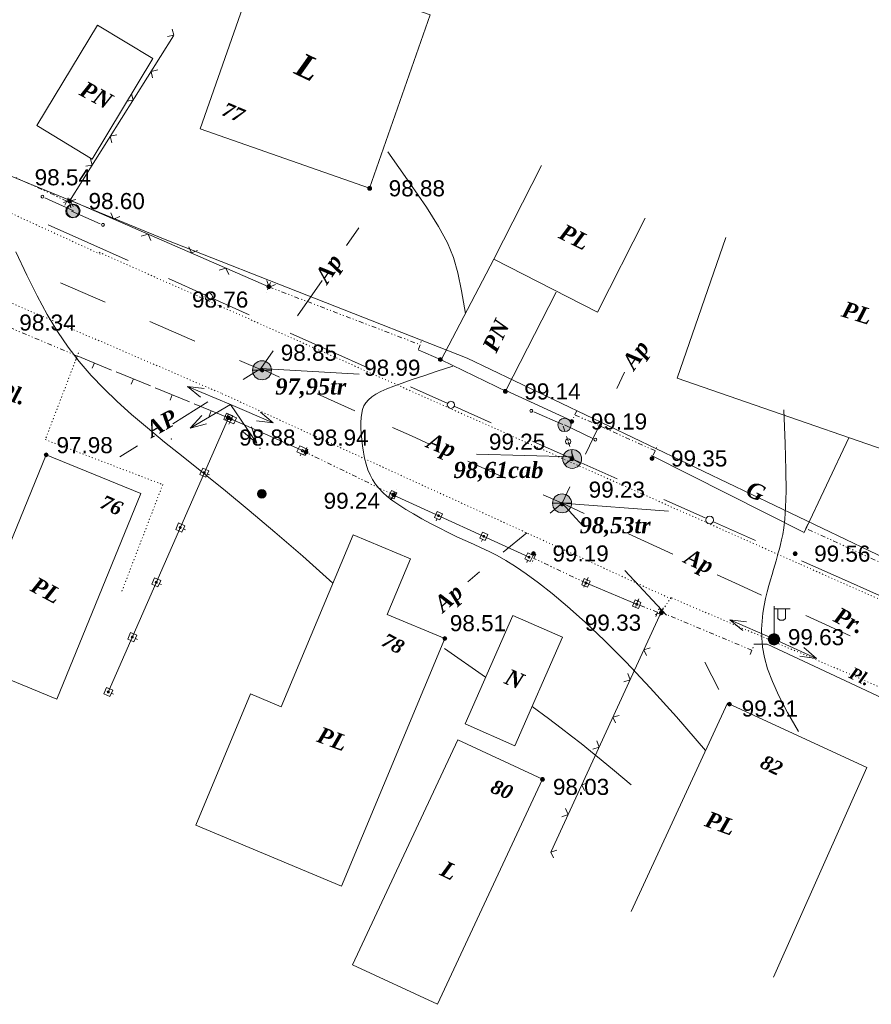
# Model space of a CAD drawing. Header units: millimetres. Extents: x 9396 to 25236, y 15106 to 31102.
# Tile 120 of 256: x 11557 to 11647, y 15833 to 15937. Entities that reach past the tile are written whole.
import ezdxf
from ezdxf.enums import TextEntityAlignment as Align

# ---------------------------------------------------------------- set-up
doc = ezdxf.new("R2010")
doc.units = ezdxf.units.MM
for name, pattern in [('DIVIDE', [1.25, 0.5, -0.25, 0, -0.25, 0, -0.25]), ('DOT', [0.25, 0, -0.25]), ('HIDDEN', [0.375, 0.25, -0.125])]:
    doc.linetypes.add(name, pattern=pattern)
for name, color, linetype, lineweight, true_color in [('1001010', 7, 'Continuous', 9, 0x000000), ('10010110', 7, 'Continuous', 20, 0xa25100), ('1060000', 7, 'Continuous', 9, 0x000000), ('1070000', 7, 'DOT', 9, 0x000000), ('2030003', 7, 'Continuous', 9, 0x000000), ('2030012', 7, 'Continuous', 9, 0x000000), ('2030023', 7, 'Continuous', 9, 0x000000), ('21100200', 7, 'HIDDEN', 0, 0x800080), ('3000105', 7, 'DIVIDE', 9, 0x000000), ('3000113', 7, 'Continuous', 9, 0x000000), ('3000130', 7, 'Continuous', 9, 0x000000), ('3000220', 7, 'Continuous', 9, 0x000000), ('3000260', 7, 'Continuous', 9, 0x000000), ('5010210', 7, 'Continuous', 20, 0x008000), ('5010420', 7, 'Continuous', 9, 0x000000), ('6011210', 1, 'Continuous', 9, 0xff0000), ('8010110', 7, 'Continuous', 20, 0x0080ff), ('9010110', 7, 'Continuous', 9, 0x000000), ('9010120', 7, 'Continuous', 20, 0x000000), ('9010200', 7, 'Continuous', 9, 0x000000)]:
    doc.layers.add(name, color=color, linetype=linetype, lineweight=lineweight, true_color=true_color)
doc.styles.add('1', font='timesbi.ttf', dxfattribs={"height": 0.00127})
doc.styles.add('10', font='timesbi.ttf', dxfattribs={"height": 0.001481})
doc.styles.add('12', font='timesbi.ttf', dxfattribs={"height": 0.001693})
doc.styles.add('2', font='timesbi.ttf', dxfattribs={"height": 0.001693})
doc.styles.add('3', font='timesbi.ttf', dxfattribs={"height": 0.001693})
doc.styles.add('9', font='timesbi.ttf', dxfattribs={"height": 0.001693})
doc.styles.add('F2', font='arial.ttf', dxfattribs={"height": 0.001693})

# ---------------------------------------------------------------- blocks, each defined once
blk = doc.blocks.new('SYMBOL2030003')
at = {"true_color": 0xffffff}
h = blk.add_hatch(color=7, dxfattribs=at)
edge = h.paths.add_edge_path()
edge.add_arc((0, 0), 0.3, 0, 360)
at = {"true_color": 0x000000}
h = blk.add_hatch(color=18, dxfattribs=at)
edge = h.paths.add_edge_path()
edge.add_arc((0, 0), 0.1, 0, 360)
at = {"color": 18, "linetype": 'Continuous', "lineweight": 0, "true_color": 0x000000, "flags": 128}
for points in [[(0, 0.3), (0, 1.75)], [(0, 1.6), (0.85, 1.6)], [(0.2, 1.6), (0.2, 1.1), (0.3, 1), (0.5, 1), (0.6, 1.1), (0.6, 1.6)]]:
    blk.add_lwpolyline(points, dxfattribs=at)
at = {"color": 18, "linetype": 'Continuous', "lineweight": 0, "true_color": 0x000000}
for radius in [0.3, 0.1]:
    blk.add_circle((0, 0), radius, dxfattribs=at)
blk = doc.blocks.new('SYMBOL2030012')
at = {"true_color": 0xffffff}
h = blk.add_hatch(color=7, dxfattribs=at)
edge = h.paths.add_edge_path()
edge.add_arc((0, 0), 0.225, 0, 360)
at = {"true_color": 0x000000}
h = blk.add_hatch(color=18, dxfattribs=at)
edge = h.paths.add_edge_path()
edge.add_arc((0, 0), 0.05, 0, 360)
at = {"color": 18, "linetype": 'Continuous', "lineweight": 0, "true_color": 0x000000}
for radius in [0.225, 0.05]:
    blk.add_circle((0, 0), radius, dxfattribs=at)
blk = doc.blocks.new('SYMBOL9010200')
at = {"true_color": 0xffffff}
h = blk.add_hatch(color=7, dxfattribs=at)
edge = h.paths.add_edge_path()
edge.add_arc((0.01, 0), 0.495, 0, 360)
at = {"color": 18, "linetype": 'Continuous', "lineweight": 0, "true_color": 0x000000, "flags": 128}
for points in [[(0.0025, 0.0025), (-0.3845, -0.3005)], [(0.0025, 0.007), (-0.007, 0.495)], [(0.005, 0), (0.44, -0.238)]]:
    blk.add_lwpolyline(points, dxfattribs=at)
at = {"color": 18, "linetype": 'Continuous', "lineweight": 0, "true_color": 0x000000}
blk.add_circle((0.01, 0), 0.495, dxfattribs=at)
blk = doc.blocks.new('SYMBOL5010420')
at = {"true_color": 0xffffff}
h = blk.add_hatch(color=7, dxfattribs=at)
edge = h.paths.add_edge_path()
edge.add_arc((0, 0), 0.5, 0, 360)
at = {"color": 18, "linetype": 'Continuous', "lineweight": 9, "true_color": 0x000000, "flags": 128}
blk.add_lwpolyline([(-0.5, 0), (0.5, 0)], dxfattribs=at)
at = {"color": 18, "linetype": 'Continuous', "lineweight": 9, "true_color": 0x000000}
blk.add_circle((0, 0), 0.5, dxfattribs=at)
blk = doc.blocks.new('SYMBOL21100200')
at = {"true_color": 0x800080}
h = blk.add_hatch(color=216, dxfattribs=at)
edge = h.paths.add_edge_path()
edge.add_arc((0, 0), 0.1, 0, 360)
at = {"color": 216, "linetype": 'Continuous', "lineweight": 0, "true_color": 0x800080}
blk.add_circle((0, 0), 0.1, dxfattribs=at)
blk = doc.blocks.new('SYMBOL2030023')
at = {"true_color": 0xffffff}
h = blk.add_hatch(color=7, dxfattribs=at)
edge = h.paths.add_edge_path()
edge.add_arc((0, 0), 0.35, 0, 360)
at = {"color": 18, "linetype": 'Continuous', "lineweight": 0, "true_color": 0x000000}
blk.add_circle((0, 0), 0.35, dxfattribs=at)

msp = doc.modelspace()

# ---------------------------------------------------------------- linework, layer by layer
at = {"layer": '1001010', "color": 253}
for p, q in [((11559.03, 15925.72, 38.33), (11564.86, 15922.21, 38.33)), ((11612.1, 15921.52, 34.46), (11607.09, 15911.67, 34.46)), ((11617.99, 15906.12, 34.46), (11623, 15915.98, 34.46)), ((11607.09, 15911.67, 34.46), (11617.99, 15906.12, 34.46)), ((11613.66, 15908.22, 58.06), (11608.35, 15897.85, 58.06)), ((11560.03, 15891.1, 22.77), (11569.98, 15887.02, 22.77)), ((11631.66, 15864.98, 125.81), (11621.55, 15843.09, 125.81))]:
    msp.add_line(p, q, dxfattribs=at)
for points in [[(11594.04, 15919.13, 24.76), (11576.2, 15925.38, 0), (11582.58, 15943.6, 0)], [(11582.58, 15943.6, 0), (11600.42, 15937.36, 24.76), (11594.04, 15919.13, 24.76)], [(11564.86, 15922.21, 38.33), (11571.24, 15932.78, 38.33), (11565.41, 15936.3, 38.33), (11559.03, 15925.72, 38.33)], [(11658.15, 15888.14, 48.1), (11626.38, 15899.15, 32.88), (11631.51, 15913.96, 32.88)], [(11608.51, 15897.74, 58.06), (11601.55, 15901.09, 58.06), (11607.09, 15911.67, 58.06)], [(11569.98, 15887.02, 22.77), (11561.13, 15865.41, 33.34), (11551.18, 15869.49, 33.34), (11560.03, 15891.1, 22.77)], [(11591.09, 15845.74, 15.31), (11601.95, 15871.78, 28.06), (11595.88, 15874.31, 28.06), (11598.32, 15880.15, 28.06), (11592.29, 15882.67, 28.06), (11584.75, 15864.61, 28.06)], [(11609.09, 15874.22, 21.68), (11604.08, 15862.81, 125.84), (11609.31, 15860.51, 125.84)], [(11609.31, 15860.51, 125.84), (11614.33, 15871.92, 21.68), (11609.09, 15874.22, 21.68)], [(11584.75, 15864.61, 28.06), (11581.51, 15865.96, 28.06), (11575.75, 15852.15, 28.06), (11591.09, 15845.74, 15.31)], [(11636.52, 15836.16, 125.81), (11646.33, 15858.23, 125.81), (11631.66, 15864.98, 125.81)], [(11592.25, 15837.48, 73.76), (11603.3, 15861.14, 114.8), (11612.21, 15856.98, 114.8)], [(11612.21, 15856.98, 114.8), (11601.16, 15833.32, 73.76), (11592.25, 15837.48, 73.76)]]:
    msp.add_polyline3d(points, dxfattribs=at)
at = {"layer": '10010110'}
msp.add_line((11606.23, 15867.71, 72.4), (11601.91, 15870.73, 38.16), dxfattribs=at)
for points in [[(11604.11, 15905.98, 58.06), (11603.71, 15908.34, 53.22), (11603.32, 15910.23, 49.36), (11602.85, 15911.86, 46.11), (11602.21, 15913.41, 43.07), (11601.29, 15915.11, 39.88), (11600, 15917.13, 36.13), (11598.25, 15919.68, 31.46), (11595.94, 15922.96, 25.48)], [(11590.17, 15877.61, 28.06), (11587.01, 15880.44, 45.57), (11584.08, 15882.98, 57.76), (11581.37, 15885.26, 65.56), (11578.87, 15887.32, 69.89), (11576.56, 15889.18, 71.68), (11574.43, 15890.88, 71.85), (11572.47, 15892.45, 71.34), (11570.67, 15893.93, 71.08), (11569.01, 15895.34, 71.78), (11567.48, 15896.71, 73.36), (11566.07, 15898.07, 75.54), (11564.75, 15899.46, 78.02), (11563.51, 15900.91, 80.53), (11562.34, 15902.44, 82.76), (11561.22, 15904.08, 84.43), (11560.13, 15905.86, 85.26), (11559.06, 15907.82, 85), (11557.98, 15910, 83.59), (11556.85, 15912.44, 81)], [(11629.36, 15860, 123.69), (11626.31, 15863.53, 100.69), (11623.54, 15866.61, 84.19), (11621.02, 15869.28, 73.2), (11618.74, 15871.56, 66.75), (11616.69, 15873.51, 63.88), (11614.86, 15875.15, 63.6), (11613.23, 15876.52, 64.95), (11611.78, 15877.65, 66.94), (11610.51, 15878.59, 68.78), (11609.38, 15879.35, 70.31), (11608.37, 15879.98, 71.55), (11607.45, 15880.5, 72.53), (11606.59, 15880.94, 73.27), (11605.77, 15881.33, 73.78), (11604.95, 15881.7, 74.09), (11604.1, 15882.08, 74.22), (11603.22, 15882.49, 74.22), (11602.3, 15882.94, 74.31), (11601.36, 15883.41, 74.72), (11600.43, 15883.89, 75.71), (11599.52, 15884.38, 77.51), (11598.65, 15884.88, 80.36), (11597.84, 15885.36, 84.53), (11597.1, 15885.83, 90.24), (11596.46, 15886.28, 97.62), (11595.89, 15886.72, 106.36), (11595.41, 15887.14, 115.99), (11594.99, 15887.58, 126.09), (11594.64, 15888.02, 136.2), (11594.34, 15888.49, 145.88), (11594.08, 15888.99, 154.69), (11593.86, 15889.53, 162.19), (11593.67, 15890.12, 168.01), (11593.51, 15890.75, 172.24), (11593.38, 15891.39, 175.01), (11593.28, 15892.05, 176.49), (11593.2, 15892.71, 176.83), (11593.15, 15893.34, 176.18), (11593.12, 15893.95, 174.71), (11593.12, 15894.51, 172.56), (11593.14, 15895.02, 169.89), (11593.2, 15895.47, 166.76), (11593.3, 15895.88, 163.27), (11593.44, 15896.25, 159.48), (11593.65, 15896.58, 155.47), (11593.92, 15896.9, 151.3), (11594.26, 15897.19, 147.06), (11594.69, 15897.47, 142.81), (11595.2, 15897.75, 138.55), (11595.83, 15898.03, 133.95), (11596.58, 15898.33, 128.6), (11597.47, 15898.65, 122.1), (11598.51, 15899.01, 114.02), (11599.73, 15899.42, 103.96), (11601.15, 15899.89, 91.51), (11602.77, 15900.43, 76.27)], [(11639.13, 15862.02, 146.26), (11637.98, 15864, 134.23), (11637.07, 15865.74, 123.42), (11636.39, 15867.27, 114.01), (11635.89, 15868.61, 106.21), (11635.56, 15869.8, 100.21), (11635.36, 15870.87, 96.2), (11635.27, 15871.84, 94.38), (11635.26, 15872.75, 94.94), (11635.3, 15873.61, 97.96), (11635.39, 15874.44, 103.03), (11635.52, 15875.24, 109.62), (11635.67, 15875.99, 117.19), (11635.84, 15876.69, 125.22), (11636.02, 15877.35, 133.17), (11636.2, 15877.96, 140.52), (11636.37, 15878.52, 146.73), (11636.52, 15879.03, 151.38), (11636.65, 15879.5, 154.47), (11636.78, 15879.94, 156.1), (11636.9, 15880.36, 156.37), (11637.01, 15880.79, 155.4), (11637.12, 15881.22, 153.29), (11637.23, 15881.67, 150.15), (11637.35, 15882.16, 146.07), (11637.47, 15882.71, 141.1), (11637.6, 15883.41, 135.03), (11637.7, 15884.34, 127.6), (11637.78, 15885.6, 118.54), (11637.83, 15887.28, 107.58), (11637.81, 15889.48, 94.44), (11637.74, 15892.3, 78.87), (11637.59, 15895.82, 60.58)], [(11621.54, 15856.39, 107.37), (11619.79, 15857.86, 98.94), (11618.4, 15859.01, 92.69), (11617.27, 15859.94, 88.37), (11616.27, 15860.75, 85.77), (11615.28, 15861.53, 84.67), (11614.18, 15862.37, 84.82), (11612.83, 15863.38, 86.01), (11611.13, 15864.65, 88)]]:
    msp.add_polyline3d(points, dxfattribs=at)
at = {"layer": '1060000', "color": 253}
for p, q in [((11582.59, 15900.17, 45.81), (11592.92, 15899.6, 134.15)), ((11615.43, 15890.89, 37.42), (11605.27, 15891.18, 181.88)), ((11614.27, 15886, 20.15), (11625.48, 15885.19, 156.86))]:
    msp.add_line(p, q, dxfattribs=at)
at = {"layer": '1070000', "color": 253}
for points in [[(11478.98, 15956.83, 5.04), (11481.02, 15951.09, 5.04), (11565.85, 15912.14, 5.04)], [(11625.73, 15875.96, 36.57), (11578.44, 15897.57, 40.24), (11528.7, 15918.98, 40.24)], [(11565.6, 15912.4, 35.16), (11639.39, 15879.56, 5.04), (11661.53, 15869.77, 5.04)], [(11563.29, 15901.49, 27.83), (11559.93, 15892.7, 27.44), (11572.28, 15887.97, 27.44), (11567.95, 15876.66, 27.44)], [(11658.06, 15862.24, 66.13), (11625.73, 15876.08, 46.42), (11624.7, 15874.54, 44.87)]]:
    msp.add_polyline3d(points, dxfattribs=at)
at = {"layer": '3000105', "color": 253}
for p, q in [((11562.2, 15917.79, 14.82), (11556.84, 15920.25, 38.38)), ((11561.99, 15917.34, 26.6), (11562.45, 15918.34, 26.6)), ((11583.61, 15909.24, 32.88), (11583.22, 15908.21, 32.88)), ((11583.43, 15908.77, 32.88), (11599.34, 15902.68, 32.88)), ((11563.29, 15901.49, 23.62), (11555.16, 15904.93, 79.33)), ((11599.16, 15902.21, 32.88), (11599.55, 15903.24, 32.88)), ((11563.1, 15901.03, 51.47), (11563.53, 15902.05, 51.47)), ((11615.81, 15895.76, 48.97), (11615.36, 15894.76, 48.97)), ((11624.06, 15891.54, 27.41), (11615.6, 15895.31, 70.52)), ((11587.45, 15891.86, 123.5), (11586.97, 15890.87, 123.5)), ((11596.56, 15886.87, 167.66), (11587.23, 15891.41, 79.33)), ((11623.86, 15891.08, 48.97), (11624.3, 15892.09, 48.97)), ((11596.34, 15886.42, 123.5), (11596.82, 15887.41, 123.5)), ((11640.13, 15883.8, 63.81), (11639.67, 15882.8, 63.81)), ((11648.53, 15879.43, 11.17), (11639.92, 15883.35, 116.46)), ((11611.52, 15880.66, 79.33), (11611.06, 15879.66, 79.33)), ((11616.78, 15877.63, 79.33), (11611.31, 15880.21, 79.33)), ((11616.57, 15877.18, 79.33), (11617.04, 15878.17, 79.33)), ((11622.28, 15875.86, 79.33), (11621.9, 15874.83, 79.33)), ((11624.32, 15874.56, 79.33), (11622.11, 15875.39, 79.33)), ((11624.14, 15874.1, 79.33), (11624.53, 15875.13, 79.33)), ((11624.9, 15875, 40.24), (11624.47, 15873.99, 40.24)), ((11634.23, 15870.55, 40.24), (11624.7, 15874.54, 40.24)), ((11634.04, 15870.09, 40.24), (11634.47, 15871.1, 40.24))]:
    msp.add_line(p, q, dxfattribs=at)
at = {"layer": '3000113', "color": 253}
for p, q in [((11599.14, 15902.16, 16.67), (11601.55, 15901.09, 70.52)), ((11608.35, 15897.85, 60.68), (11615.3, 15894.69, 60.68))]:
    msp.add_line(p, q, dxfattribs=at)
for points in [[(11623.67, 15891.02, 70.52), (11639.73, 15882.95, 70.52), (11644.43, 15892.9, 70.52)], [(11661.66, 15859.09, 9.97), (11635.84, 15871.19, 70.52), (11634.42, 15871.2, 70.52)]]:
    msp.add_polyline3d(points, dxfattribs=at)
at = {"layer": '3000130', "color": 253}
for p, q in [((11579.18, 15894.99, 79.33), (11566.55, 15866.15, 79.33)), ((11586.97, 15891.54, 159.07), (11579.18, 15894.99, 79.33)), ((11579.22, 15894.32, 119.2), (11579.32, 15894.54, 119.2)), ((11579.73, 15894.75, 79.33), (11579.5, 15894.85, 79.33)), ((11586.73, 15890.99, 119.2), (11586.83, 15891.22, 119.2)), ((11577.2, 15888.99, 79.33), (11576.97, 15889.09, 79.33)), ((11596.23, 15886.36, 79.33), (11596.34, 15886.59, 79.33)), ((11610.8, 15880.33, 79.33), (11596.56, 15886.87, 79.33)), ((11601.03, 15884.16, 79.33), (11601.13, 15884.39, 79.33)), ((11574.67, 15883.22, 79.33), (11574.45, 15883.32, 79.33)), ((11605.79, 15881.98, 79.33), (11605.89, 15882.2, 79.33)), ((11610.55, 15879.79, 79.33), (11610.65, 15880.02, 79.33)), ((11617.02, 15878.19, 53.32), (11616.92, 15877.96, 53.32)), ((11572.15, 15877.45, 79.33), (11571.92, 15877.55, 79.33)), ((11616.78, 15877.63, 27.3), (11622.11, 15875.39, 79.33)), ((11622.36, 15875.94, 53.32), (11622.26, 15875.71, 53.32)), ((11569.62, 15871.68, 79.33), (11569.4, 15871.78, 79.33)), ((11567.1, 15865.92, 79.33), (11566.87, 15866.02, 79.33))]:
    msp.add_line(p, q, dxfattribs=at)
for points in [[(11579, 15895.47, 79.33), (11578.71, 15894.8, 79.33), (11579.35, 15894.52, 79.33), (11579.64, 15895.19, 79.33), (11579, 15895.47, 79.33)], [(11580.04, 15894.99, 119.2), (11579.17, 15895.38, 119.2), (11578.89, 15894.74, 119.2), (11579.76, 15894.35, 119.2), (11580.04, 15894.99, 119.2)], [(11579.18, 15894.89, 79.33), (11579.23, 15894.9, 79.33), (11579.26, 15894.94, 79.33), (11579.28, 15894.99, 79.33), (11579.26, 15895.04, 79.33), (11579.23, 15895.08, 79.33), (11579.18, 15895.1, 79.33), (11579.12, 15895.08, 79.33), (11579.09, 15895.04, 79.33), (11579.07, 15894.99, 79.33), (11579.09, 15894.94, 79.33), (11579.12, 15894.9, 79.33), (11579.18, 15894.89, 79.33)], [(11579.46, 15894.75, 119.2), (11579.52, 15894.76, 119.2), (11579.57, 15894.8, 119.2), (11579.58, 15894.86, 119.2), (11579.57, 15894.92, 119.2), (11579.52, 15894.97, 119.2), (11579.46, 15894.98, 119.2), (11579.4, 15894.97, 119.2), (11579.36, 15894.92, 119.2), (11579.34, 15894.86, 119.2), (11579.36, 15894.8, 119.2), (11579.4, 15894.76, 119.2), (11579.46, 15894.75, 119.2)], [(11587.55, 15891.67, 119.2), (11586.68, 15892.05, 119.2), (11586.39, 15891.41, 119.2), (11587.27, 15891.03, 119.2), (11587.55, 15891.67, 119.2)], [(11586.97, 15891.42, 119.2), (11587.03, 15891.44, 119.2), (11587.08, 15891.48, 119.2), (11587.09, 15891.54, 119.2), (11587.08, 15891.6, 119.2), (11587.03, 15891.64, 119.2), (11586.97, 15891.66, 119.2), (11586.91, 15891.64, 119.2), (11586.87, 15891.6, 119.2), (11586.85, 15891.54, 119.2), (11586.87, 15891.48, 119.2), (11586.91, 15891.44, 119.2), (11586.97, 15891.42, 119.2)], [(11576.48, 15889.7, 79.33), (11576.18, 15889.03, 79.33), (11576.82, 15888.75, 79.33), (11577.12, 15889.42, 79.33), (11576.48, 15889.7, 79.33)], [(11576.65, 15889.12, 79.33), (11576.7, 15889.14, 79.33), (11576.74, 15889.17, 79.33), (11576.75, 15889.23, 79.33), (11576.74, 15889.28, 79.33), (11576.7, 15889.31, 79.33), (11576.65, 15889.33, 79.33), (11576.6, 15889.31, 79.33), (11576.56, 15889.28, 79.33), (11576.55, 15889.23, 79.33), (11576.56, 15889.17, 79.33), (11576.6, 15889.14, 79.33), (11576.65, 15889.12, 79.33)], [(11596.91, 15887.1, 79.33), (11596.35, 15887.36, 79.33), (11596.06, 15886.72, 79.33), (11596.62, 15886.46, 79.33), (11596.91, 15887.1, 79.33)], [(11596.48, 15886.82, 79.33), (11596.53, 15886.83, 79.33), (11596.56, 15886.86, 79.33), (11596.58, 15886.91, 79.33), (11596.56, 15886.96, 79.33), (11596.53, 15886.99, 79.33), (11596.48, 15887, 79.33), (11596.44, 15886.99, 79.33), (11596.4, 15886.96, 79.33), (11596.39, 15886.91, 79.33), (11596.4, 15886.86, 79.33), (11596.44, 15886.83, 79.33), (11596.48, 15886.82, 79.33)], [(11601.7, 15884.9, 79.33), (11601.15, 15885.15, 79.33), (11600.86, 15884.52, 79.33), (11601.41, 15884.26, 79.33), (11601.7, 15884.9, 79.33)], [(11601.28, 15884.61, 79.33), (11601.33, 15884.63, 79.33), (11601.36, 15884.66, 79.33), (11601.37, 15884.71, 79.33), (11601.36, 15884.75, 79.33), (11601.33, 15884.79, 79.33), (11601.28, 15884.8, 79.33), (11601.23, 15884.79, 79.33), (11601.2, 15884.75, 79.33), (11601.19, 15884.71, 79.33), (11601.2, 15884.66, 79.33), (11601.23, 15884.63, 79.33), (11601.28, 15884.61, 79.33)], [(11573.95, 15883.94, 79.33), (11573.66, 15883.26, 79.33), (11574.3, 15882.98, 79.33), (11574.59, 15883.65, 79.33), (11573.95, 15883.94, 79.33)], [(11574.13, 15883.36, 79.33), (11574.18, 15883.37, 79.33), (11574.21, 15883.41, 79.33), (11574.23, 15883.46, 79.33), (11574.21, 15883.51, 79.33), (11574.18, 15883.55, 79.33), (11574.13, 15883.56, 79.33), (11574.07, 15883.55, 79.33), (11574.04, 15883.51, 79.33), (11574.02, 15883.46, 79.33), (11574.04, 15883.41, 79.33), (11574.07, 15883.37, 79.33), (11574.13, 15883.36, 79.33)], [(11606.46, 15882.71, 79.33), (11605.91, 15882.97, 79.33), (11605.61, 15882.33, 79.33), (11606.17, 15882.08, 79.33), (11606.46, 15882.71, 79.33)], [(11606.04, 15882.43, 79.33), (11606.08, 15882.44, 79.33), (11606.12, 15882.48, 79.33), (11606.13, 15882.52, 79.33), (11606.12, 15882.57, 79.33), (11606.08, 15882.6, 79.33), (11606.04, 15882.62, 79.33), (11605.99, 15882.6, 79.33), (11605.96, 15882.57, 79.33), (11605.94, 15882.52, 79.33), (11605.96, 15882.48, 79.33), (11605.99, 15882.44, 79.33), (11606.04, 15882.43, 79.33)], [(11611.22, 15880.53, 79.33), (11610.66, 15880.78, 79.33), (11610.37, 15880.15, 79.33), (11610.93, 15879.89, 79.33), (11611.22, 15880.53, 79.33)], [(11610.8, 15880.24, 79.33), (11610.84, 15880.26, 79.33), (11610.88, 15880.29, 79.33), (11610.89, 15880.34, 79.33), (11610.88, 15880.38, 79.33), (11610.84, 15880.42, 79.33), (11610.8, 15880.43, 79.33), (11610.75, 15880.42, 79.33), (11610.71, 15880.38, 79.33), (11610.7, 15880.34, 79.33), (11610.71, 15880.29, 79.33), (11610.75, 15880.26, 79.33), (11610.8, 15880.24, 79.33)], [(11571.43, 15878.17, 79.33), (11571.13, 15877.5, 79.33), (11571.77, 15877.21, 79.33), (11572.07, 15877.89, 79.33), (11571.43, 15878.17, 79.33)], [(11616.34, 15877.44, 53.32), (11616.96, 15877.18, 53.32), (11617.23, 15877.82, 53.32), (11616.61, 15878.09, 53.32), (11616.34, 15877.44, 53.32)], [(11571.6, 15877.59, 79.33), (11571.65, 15877.6, 79.33), (11571.69, 15877.64, 79.33), (11571.7, 15877.69, 79.33), (11571.69, 15877.74, 79.33), (11571.65, 15877.78, 79.33), (11571.6, 15877.79, 79.33), (11571.55, 15877.78, 79.33), (11571.51, 15877.74, 79.33), (11571.5, 15877.69, 79.33), (11571.51, 15877.64, 79.33), (11571.55, 15877.6, 79.33), (11571.6, 15877.59, 79.33)], [(11616.78, 15877.53, 53.32), (11616.83, 15877.55, 53.32), (11616.87, 15877.58, 53.32), (11616.88, 15877.63, 53.32), (11616.87, 15877.68, 53.32), (11616.83, 15877.72, 53.32), (11616.78, 15877.73, 53.32), (11616.73, 15877.72, 53.32), (11616.7, 15877.68, 53.32), (11616.69, 15877.63, 53.32), (11616.7, 15877.58, 53.32), (11616.73, 15877.55, 53.32), (11616.78, 15877.53, 53.32)], [(11621.68, 15875.19, 53.32), (11622.3, 15874.93, 53.32), (11622.57, 15875.57, 53.32), (11621.95, 15875.84, 53.32), (11621.68, 15875.19, 53.32)], [(11622.13, 15875.28, 53.32), (11622.18, 15875.3, 53.32), (11622.21, 15875.33, 53.32), (11622.23, 15875.38, 53.32), (11622.21, 15875.43, 53.32), (11622.18, 15875.47, 53.32), (11622.13, 15875.48, 53.32), (11622.08, 15875.47, 53.32), (11622.04, 15875.43, 53.32), (11622.03, 15875.38, 53.32), (11622.04, 15875.33, 53.32), (11622.08, 15875.3, 53.32), (11622.13, 15875.28, 53.32)], [(11568.9, 15872.4, 79.33), (11568.61, 15871.73, 79.33), (11569.25, 15871.45, 79.33), (11569.54, 15872.12, 79.33), (11568.9, 15872.4, 79.33)], [(11569.07, 15871.82, 79.33), (11569.13, 15871.84, 79.33), (11569.16, 15871.87, 79.33), (11569.18, 15871.92, 79.33), (11569.16, 15871.98, 79.33), (11569.13, 15872.01, 79.33), (11569.07, 15872.03, 79.33), (11569.02, 15872.01, 79.33), (11568.99, 15871.98, 79.33), (11568.97, 15871.92, 79.33), (11568.99, 15871.87, 79.33), (11569.02, 15871.84, 79.33), (11569.07, 15871.82, 79.33)], [(11566.38, 15866.63, 79.33), (11566.08, 15865.96, 79.33), (11566.72, 15865.68, 79.33), (11567.02, 15866.35, 79.33), (11566.38, 15866.63, 79.33)], [(11566.55, 15866.06, 79.33), (11566.6, 15866.07, 79.33), (11566.64, 15866.11, 79.33), (11566.65, 15866.16, 79.33), (11566.64, 15866.21, 79.33), (11566.6, 15866.25, 79.33), (11566.55, 15866.26, 79.33), (11566.5, 15866.25, 79.33), (11566.46, 15866.21, 79.33), (11566.45, 15866.16, 79.33), (11566.46, 15866.11, 79.33), (11566.5, 15866.07, 79.33), (11566.55, 15866.06, 79.33)]]:
    msp.add_polyline3d(points, close=True, dxfattribs=at)
at = {"layer": '3000220', "color": 253}
for p, q in [((11566.9, 15900.02, 79.33), (11563.29, 15901.5, 79.33)), ((11565.09, 15900.76, 79.33), (11564.87, 15900.21, 79.33)), ((11570.99, 15898.35, 79.33), (11567.39, 15899.82, 79.33)), ((11569.19, 15899.08, 79.33), (11568.96, 15898.53, 79.33)), ((11575.08, 15896.67, 79.33), (11571.48, 15898.14, 79.33)), ((11573.28, 15897.41, 79.33), (11573.05, 15896.85, 79.33)), ((11579.18, 15894.99, 79.33), (11575.57, 15896.47, 79.33)), ((11577.38, 15895.73, 79.33), (11577.15, 15895.18, 79.33))]:
    msp.add_line(p, q, dxfattribs=at)
at = {"layer": '3000260', "color": 253}
for p, q in [((11562.47, 15917.78, 43.79), (11573.43, 15935.18, 32.88)), ((11562.54, 15917.89, 48.31), (11583.43, 15908.77, 48.31)), ((11624.7, 15874.54, 79.33), (11613.11, 15849.37, 79.33))]:
    msp.add_line(p, q, dxfattribs=at)
for points in [[(11572.79, 15935.1, 38.33), (11573.46, 15935.23, 38.33), (11573.27, 15935.87, 38.33)], [(11571.22, 15930.73, 38.33), (11571.07, 15931.43, 38.33), (11571.75, 15931.59, 38.33)], [(11568.49, 15928.28, 38.33), (11569.16, 15928.41, 38.33), (11568.98, 15929.05, 38.33)], [(11566.92, 15923.91, 38.33), (11566.77, 15924.61, 38.33), (11567.46, 15924.76, 38.33)], [(11564.2, 15921.46, 38.33), (11564.87, 15921.58, 38.33), (11564.68, 15922.23, 38.33)], [(11561.83, 15917.65, 48.31), (11562.55, 15917.88, 48.31), (11562.85, 15917.21, 48.31)], [(11562.63, 15917.09, 38.33), (11562.48, 15917.79, 38.33), (11563.16, 15917.94, 38.33)], [(11566.84, 15916.56, 48.31), (11567.11, 15915.9, 48.31), (11567.76, 15916.16, 48.31)], [(11570.02, 15914.08, 48.31), (11570.74, 15914.31, 48.31), (11571.04, 15913.64, 48.31)], [(11575.03, 15912.99, 48.31), (11575.3, 15912.33, 48.31), (11575.95, 15912.59, 48.31)], [(11578.21, 15910.51, 48.31), (11578.93, 15910.74, 48.31), (11579.23, 15910.06, 48.31)], [(11583.22, 15909.42, 48.31), (11583.49, 15908.75, 48.31), (11584.14, 15909.02, 48.31)], [(11624.45, 15875.19, 79.33), (11624.7, 15874.53, 79.33), (11624.05, 15874.31, 79.33)], [(11623.52, 15870.79, 79.33), (11622.88, 15870.59, 79.33), (11623.16, 15869.99, 79.33)], [(11621.19, 15868.1, 79.33), (11621.43, 15867.44, 79.33), (11620.78, 15867.22, 79.33)], [(11620.26, 15863.7, 79.33), (11619.62, 15863.5, 79.33), (11619.89, 15862.9, 79.33)], [(11617.92, 15861.01, 79.33), (11618.17, 15860.35, 79.33), (11617.51, 15860.13, 79.33)], [(11616.99, 15856.61, 79.33), (11616.35, 15856.41, 79.33), (11616.62, 15855.81, 79.33)], [(11614.65, 15853.92, 79.33), (11614.9, 15853.26, 79.33), (11614.25, 15853.04, 79.33)], [(11613.72, 15849.52, 79.33), (11613.08, 15849.32, 79.33), (11613.36, 15848.72, 79.33)]]:
    msp.add_polyline3d(points, dxfattribs=at)
at = {"layer": '5010210'}
for p, q in [((11592.9, 15914.98, 35.6), (11591.61, 15913.13, 35.6)), ((11563.87, 15908.18, 90.69), (11561.52, 15909.2, 90.69)), ((11586.46, 15905.72, 35.6), (11589.03, 15909.42, 35.6)), ((11566.23, 15907.16, 90.69), (11563.87, 15908.18, 90.69)), ((11570.94, 15905.11, 90.69), (11575.65, 15903.06, 90.69)), ((11583.88, 15902.02, 35.6), (11582.59, 15900.17, 35.6)), ((11582.72, 15899.99, 90.69), (11580.37, 15901.01, 90.69)), ((11580.74, 15899.01, 35.6), (11582.59, 15900.17, 35.6)), ((11582.59, 15900.17, 35.6), (11584.57, 15899.28, 35.6)), ((11620.84, 15899.78, 31.96), (11620.02, 15898.06, 31.96)), ((11592.49, 15895.74, 35.6), (11588.53, 15897.51, 35.6)), ((11577.04, 15896.69, 35.6), (11573.34, 15894.37, 35.6)), ((11616.74, 15891.17, 31.96), (11618.38, 15894.62, 31.96)), ((11596.45, 15893.97, 35.6), (11598.43, 15893.09, 35.6)), ((11598.43, 15893.09, 35.6), (11600.41, 15892.2, 35.6)), ((11567.78, 15890.9, 35.6), (11569.64, 15892.06, 35.6)), ((11608.33, 15888.66, 35.6), (11604.37, 15890.43, 35.6)), ((11615.09, 15887.73, 31.96), (11614.27, 15886, 31.96)), ((11612.29, 15886.89, 35.6), (11614.27, 15886, 35.6)), ((11613.03, 15884.97, 31.96), (11614.27, 15886, 31.96)), ((11614.27, 15886, 31.96), (11616.6, 15884.93, 31.96)), ((11616.47, 15883.65, 35.6), (11614.27, 15886, 35.6)), ((11610.55, 15882.91, 31.96), (11608.08, 15880.85, 31.96)), ((11625.92, 15880.64, 31.96), (11621.26, 15882.78, 31.96)), ((11620.86, 15878.95, 35.6), (11625.26, 15874.24, 35.6)), ((11604.36, 15877.76, 31.96), (11605.6, 15878.79, 31.96)), ((11630.57, 15878.49, 31.96), (11632.9, 15877.42, 31.96)), ((11632.9, 15877.42, 31.96), (11635.23, 15876.35, 31.96)), ((11644.55, 15872.05, 31.96), (11639.89, 15874.2, 31.96)), ((11630.74, 15866.41, 35.6), (11629.27, 15869.28, 35.6))]:
    msp.add_line(p, q, dxfattribs=at)
at = {"layer": '6011210'}
for p, q in [((11579.41, 15896.4, 96.94), (11574.88, 15898.27, 96.94)), ((11579.41, 15896.4, 96.94), (11575.18, 15893.92, 96.94)), ((11579.41, 15896.4, 96.94), (11583.91, 15894.46, 96.94)), ((11579.41, 15896.4, 96.94), (11582.16, 15892.34, 96.94)), ((11636.42, 15871.8, 96.94), (11631.92, 15873.74, 96.94)), ((11636.56, 15871.7, 72.47), (11641.03, 15869.69, 72.47))]:
    msp.add_line(p, q, dxfattribs=at)
for points in [[(11576.26, 15897.16, 96.94), (11574.88, 15898.27, 96.94), (11574.88, 15898.27, 96.94), (11576.64, 15898.09, 96.94)], [(11582.55, 15895.59, 96.94), (11583.91, 15894.46, 96.94), (11583.91, 15894.46, 96.94), (11582.15, 15894.67, 96.94)], [(11576.9, 15894.35, 96.94), (11575.18, 15893.92, 96.94), (11575.18, 15893.92, 96.94), (11576.4, 15895.22, 96.94)], [(11581.62, 15894.03, 96.94), (11582.16, 15892.34, 96.94), (11582.16, 15892.34, 96.94), (11580.79, 15893.47, 96.94)], [(11633.29, 15872.61, 96.94), (11631.92, 15873.74, 96.94), (11631.92, 15873.74, 96.94), (11633.68, 15873.53, 96.94)], [(11639.68, 15870.85, 72.47), (11641.03, 15869.69, 72.47), (11641.03, 15869.69, 72.47), (11639.27, 15869.93, 72.47)]]:
    msp.add_polyline3d(points, dxfattribs=at)
for p in [(11573.19, 15892.76, 96.94), (11582.52, 15891.8, 96.94)]:
    msp.add_point(p, dxfattribs=at)
at = {"layer": '8010110'}
msp.add_line((11572.55, 15913.75), (11537.11, 15928.3), dxfattribs=at)
msp.add_polyline3d([(11678.97, 15865.5, 43.35), (11604.29, 15901.26, 78.62), (11572.55, 15913.75, 108.54)], dxfattribs=at)
at = {"layer": '9010110', "color": 253}
for p, q in [((11562.89, 15916.75, 66.26), (11559.9, 15918.14, 66.26)), ((11562.69, 15916.73, 66.26), (11565.71, 15915.41, 66.26)), ((11614.34, 15894.3, 66.26), (11611.31, 15895.61, 66.26)), ((11614.53, 15894.24, 100.34), (11617.51, 15892.83, 100.34))]:
    msp.add_line(p, q, dxfattribs=at)
for points in [[(11559.78, 15918.26, 66.26), (11559.76, 15918.34, 66.26), (11559.7, 15918.39, 66.26), (11559.63, 15918.41, 66.26), (11559.55, 15918.39, 66.26), (11559.5, 15918.34, 66.26), (11559.48, 15918.26, 66.26), (11559.5, 15918.19, 66.26), (11559.55, 15918.13, 66.26), (11559.63, 15918.11, 66.26), (11559.7, 15918.13, 66.26), (11559.76, 15918.19, 66.26), (11559.78, 15918.26, 66.26)], [(11566.14, 15915.29, 66.26), (11566.12, 15915.37, 66.26), (11566.06, 15915.42, 66.26), (11565.99, 15915.44, 66.26), (11565.91, 15915.42, 66.26), (11565.86, 15915.37, 66.26), (11565.84, 15915.29, 66.26), (11565.86, 15915.22, 66.26), (11565.91, 15915.16, 66.26), (11565.99, 15915.14, 66.26), (11566.06, 15915.16, 66.26), (11566.12, 15915.22, 66.26), (11566.14, 15915.29, 66.26)], [(11611.19, 15895.73, 66.26), (11611.17, 15895.81, 66.26), (11611.11, 15895.86, 66.26), (11611.04, 15895.88, 66.26), (11610.96, 15895.86, 66.26), (11610.91, 15895.81, 66.26), (11610.89, 15895.73, 66.26), (11610.91, 15895.66, 66.26), (11610.96, 15895.6, 66.26), (11611.04, 15895.58, 66.26), (11611.11, 15895.6, 66.26), (11611.17, 15895.66, 66.26), (11611.19, 15895.73, 66.26)], [(11617.93, 15892.7, 100.34), (11617.91, 15892.78, 100.34), (11617.86, 15892.83, 100.34), (11617.78, 15892.85, 100.34), (11617.71, 15892.83, 100.34), (11617.65, 15892.78, 100.34), (11617.63, 15892.7, 100.34), (11617.65, 15892.63, 100.34), (11617.71, 15892.57, 100.34), (11617.78, 15892.55, 100.34), (11617.86, 15892.57, 100.34), (11617.91, 15892.63, 100.34), (11617.93, 15892.7, 100.34)]]:
    msp.add_polyline3d(points, close=True, dxfattribs=at)
at = {"layer": '9010120', "color": 253}
for p, q in [((11564.39, 15913.43), (11560.23, 15915.29)), ((11568.63, 15911.53), (11564.39, 15913.43)), ((11572.88, 15909.64), (11576.78, 15907.89)), ((11577.55, 15907.55), (11581.37, 15905.84)), ((11589.85, 15902.05), (11585.69, 15903.91)), ((11594.1, 15900.15), (11589.85, 15902.05)), ((11598.34, 15898.26), (11602.25, 15896.51)), ((11603.01, 15896.17), (11606.83, 15894.46)), ((11614.4, 15894.12, 21.77), (11614.57, 15893.59, 21.77)), ((11615.32, 15890.67), (11611.16, 15892.53)), ((11614.9, 15892.56, 21.77), (11614.74, 15893.04, 21.77)), ((11615.09, 15891.97, 21.77), (11614.93, 15892.46, 21.77)), ((11615.26, 15891.43, 21.77), (11615.43, 15890.9, 21.77)), ((11615.32, 15890.67, 9.29), (11620.05, 15888.57, 9.29)), ((11629.31, 15884.46, 9.29), (11624.97, 15886.39, 9.29)), ((11634.62, 15882.1, 9.29), (11630.18, 15884.07, 9.29)), ((11639.45, 15879.96, 9.29), (11644.27, 15877.81, 9.29)), ((11644.27, 15877.81, 9.29), (11649, 15875.71, 9.29))]:
    msp.add_line(p, q, dxfattribs=at)
for points in [[(11577.12, 15907.35, 0), (11577.31, 15907.4, 0), (11577.46, 15907.55, 0), (11577.51, 15907.74, 0), (11577.46, 15907.93, 0), (11577.31, 15908.07, 0), (11577.12, 15908.13, 0), (11576.93, 15908.07, 0), (11576.79, 15907.93, 0), (11576.74, 15907.74, 0), (11576.79, 15907.55, 0), (11576.93, 15907.4, 0), (11577.12, 15907.35, 0)], [(11602.59, 15895.97, 0), (11602.78, 15896.03, 0), (11602.92, 15896.17, 0), (11602.97, 15896.36, 0), (11602.92, 15896.55, 0), (11602.78, 15896.69, 0), (11602.59, 15896.75, 0), (11602.39, 15896.69, 0), (11602.25, 15896.55, 0), (11602.2, 15896.36, 0), (11602.25, 15896.17, 0), (11602.39, 15896.03, 0), (11602.59, 15895.97, 0)], [(11614.92, 15892.22, 21.77), (11615.06, 15892.26, 21.77), (11615.16, 15892.36, 21.77), (11615.2, 15892.51, 21.77), (11615.16, 15892.65, 21.77), (11615.06, 15892.75, 21.77), (11614.92, 15892.79, 21.77), (11614.77, 15892.75, 21.77), (11614.67, 15892.65, 21.77), (11614.63, 15892.51, 21.77), (11614.67, 15892.36, 21.77), (11614.77, 15892.26, 21.77), (11614.92, 15892.22, 21.77)], [(11629.8, 15883.83, 9.29), (11630, 15883.89, 9.29), (11630.15, 15884.04, 9.29), (11630.21, 15884.24, 9.29), (11630.15, 15884.45, 9.29), (11630, 15884.6, 9.29), (11629.8, 15884.65, 9.29), (11629.59, 15884.6, 9.29), (11629.44, 15884.45, 9.29), (11629.38, 15884.24, 9.29), (11629.44, 15884.04, 9.29), (11629.59, 15883.89, 9.29), (11629.8, 15883.83, 9.29)]]:
    msp.add_polyline3d(points, close=True, dxfattribs=at)

# ---------------------------------------------------------------- block references
at = {"layer": '2030003', "color": 253, "xscale": 2, "yscale": 2, "zscale": 2}
msp.add_blockref('SYMBOL2030003', (11636.56, 15871.7, 72.47), dxfattribs=at)
at = {"layer": '2030012', "color": 253, "xscale": 2, "yscale": 2, "zscale": 2}
msp.add_blockref('SYMBOL2030012', (11582.7, 15886.99, 96.94), dxfattribs=at)
at = {"layer": '2030023', "color": 253, "xscale": 2, "yscale": 2, "zscale": 2}
for p in [(11562.78, 15916.73, 30.62), (11562.89, 15916.75, 53.31), (11614.53, 15894.24, 54.87)]:
    msp.add_blockref('SYMBOL2030023', p, dxfattribs=at)
at = {"layer": '21100200', "xscale": 2, "yscale": 2, "zscale": 2}
for p in [(11594.04, 15919.13, 197.76), (11562.48, 15917.79, 197.2), (11583.44, 15908.79, 197.51), (11601.48, 15901.12, 197.98), (11582.73, 15900, 197.69), (11608.3, 15897.77, 198.28), (11579.18, 15895, 197.77), (11615.3, 15894.61, 198.37), (11560.03, 15891.1, 195.96), (11587.35, 15891.39, 197.89), (11615.32, 15890.68, 198.51), (11623.73, 15890.72, 198.69), (11596.56, 15886.89, 198.48), (11614.29, 15885.92, 198.46), (11611.26, 15880.73, 198.39), (11638.78, 15880.71, 199.13), (11624.71, 15874.49, 198.66), (11601.95, 15871.78, 197.02), (11636.56, 15871.71, 199.26), (11631.88, 15864.88, 198.62), (11612.21, 15856.98, 196.06)]:
    msp.add_blockref('SYMBOL21100200', p, dxfattribs=at)
at = {"layer": '5010420', "color": 253, "xscale": 2, "yscale": 2, "zscale": 2}
for p in [(11582.72, 15899.99, 181.37), (11614.27, 15886, 20.15)]:
    msp.add_blockref('SYMBOL5010420', p, dxfattribs=at)
at = {"layer": '9010200', "color": 253, "xscale": 2, "yscale": 2, "zscale": 2}
msp.add_blockref('SYMBOL9010200', (11615.32, 15890.67, 9.6), dxfattribs=at)

# ---------------------------------------------------------------- texts
at = {"layer": '1001010', "color": 253, "style": '9'}
for s, height, rotation, p in [('L', 2.44, 334.5, (11586.5, 15932.35, 12.38)), ('PN', 1.693, 331.4, (11563.79, 15929.75, 38.33)), ('PL', 1.693, 333.3, (11614.17, 15914.71, 34.46)), ('PL', 1.693, 342.8, (11643.8, 15906.49, 40.49)), ('PN', 1.693, 64.7, (11606.59, 15902.08, 58.06)), ('PL', 1.693, 331.5, (11558.64, 15877.6, 28.06)), ('N', 1.69, 337.3, (11608.41, 15867.88, 73.76)), ('PL', 1.693, 339.7, (11588.65, 15861.77, 21.68)), ('PL', 1.693, 339.9, (11629.44, 15852.89, 125.81)), ('L', 1.69, 333.9, (11601.67, 15847.73, 94.28))]:
    msp.add_text(s, height=height, rotation=rotation, dxfattribs=at).set_placement(p, align=Align.MIDDLE_LEFT)
at = {"layer": '1001010', "color": 1, "true_color": 0xff0000, "style": '10'}
for s, rotation, p in [('77', 336.9, (11578.68, 15927.55, 12.38)), ('76', 335.9, (11565.88, 15886.26, 28.06)), ('78', 332.4, (11595.51, 15871.77, 21.68)), ('82', 333.9, (11635.3, 15858.95, 125.81)), ('80', 337.9, (11606.91, 15856.33, 94.28))]:
    msp.add_text(s, height=1.481, rotation=rotation, dxfattribs=at).set_placement(p, align=Align.MIDDLE_LEFT)
at = {"layer": '1070000', "color": 253}
for s, height, rotation, style, p in [('Pl.', 1.693, 342.7, '2', (11555.04, 15897.98, 27.64)), ('Pr.', 1.693, 333.2, '2', (11643.06, 15874.4, 55.5)), ('Pl.', 1.27, 334.3, '1', (11644.6, 15868.28, 55.5))]:
    msp.add_text(s, height=height, rotation=rotation, dxfattribs=dict(at, style=style)).set_placement(p, align=Align.MIDDLE_LEFT)
at = {"layer": '21100200', "color": 253, "style": 'F2'}
for s, p in [('98.54', (11558.81, 15920.29, 197.08)), ('98.88', (11596.04, 15919.13, 197.76)), ('98.60', (11564.48, 15917.79, 197.2)), ('98.76', (11575.36, 15907.43, 27.77)), ('98.34', (11557.2, 15905.01, 196.69)), ('98.85', (11584.69, 15901.84, 139.95)), ('98.99', (11593.46, 15900.26, 81.1)), ('99.14', (11610.3, 15897.77, 198.28)), ('99.19', (11617.3, 15894.61, 198.37)), ('98.88', (11580.32, 15892.92, 123.69)), ('98.94', (11588.01, 15892.91, 188.77)), ('99.25', (11606.58, 15892.48, 138.73)), ('97.98', (11561.11, 15892.12, 31.48)), ('99.35', (11625.73, 15890.72, 198.69)), ('99.23', (11617.07, 15887.44, 115.68)), ('99.24', (11589.2, 15886.27, 84.68)), ('99.19', (11613.26, 15880.73, 198.39)), ('99.56', (11640.78, 15880.71, 199.13)), ('98.51', (11602.47, 15873.4, 26.72)), ('99.33', (11616.67, 15873.45, 63.9)), ('99.63', (11638.02, 15871.93, 158.86)), ('99.31', (11633.16, 15864.42, 140.38)), ('98.03', (11613.31, 15856.18, 112.04))]:
    msp.add_text(s, height=1.693, dxfattribs=at).set_placement(p, align=Align.MIDDLE_LEFT)
at = {"layer": '5010210', "color": 253}
for s, rotation, style, p in [('Ap', 56.6, '3', (11588.89, 15909.45, 35.6)), ('Ap', 55.6, '3', (11621.16, 15900.39, 31.96)), ('AP', 29.4, '3', (11570.73, 15893.61, 35.6)), ('Ap', 337.3, '3', (11600.23, 15892.7, 35.6)), ('Ap', 335, '3', (11627.34, 15880.56, 31.96)), ('Ap', 41.2, '2', (11601.2, 15875.08, 31.96))]:
    msp.add_text(s, height=1.693, rotation=rotation, dxfattribs=dict(at, style=style)).set_placement(p, align=Align.MIDDLE_LEFT)
at = {"layer": '5010420', "color": 253, "style": '12'}
for s, p in [('97,95tr', (11584.12, 15898.29, 151.87)), ('98,53tr', (11616.13, 15883.7, 139.45))]:
    msp.add_text(s, height=1.693, dxfattribs=at).set_placement(p, align=Align.MIDDLE_LEFT)
at = {"layer": '8010110', "color": 253, "style": '3'}
msp.add_text('G', height=1.69, rotation=334.4, dxfattribs=at).set_placement((11633.82, 15887.68, 75.94), align=Align.MIDDLE_LEFT)
at = {"layer": '9010200', "color": 253, "style": '12'}
msp.add_text('98,61cab', height=1.693, dxfattribs=at).set_placement((11602.86, 15889.51, 132.72), align=Align.MIDDLE_LEFT)

doc.saveas('drawing.dxf')
